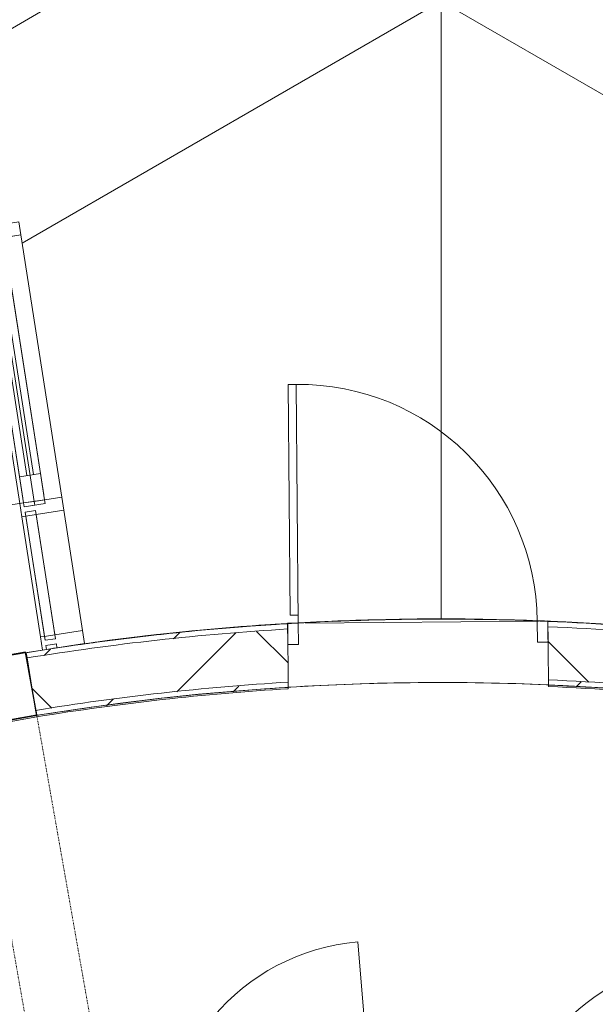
# Model space of a CAD drawing. Header units: centimetres. Extents: x 6036 to 22185, y 5782 to 11383.
# Tile 225 of 256: x 20057 to 20273, y 7864 to 8235. Entities that reach past the tile are written whole.
import ezdxf

# ---------------------------------------------------------------- set-up
doc = ezdxf.new("R2010")
doc.units = ezdxf.units.CM
doc.linetypes.add('Dash', pattern=[0.6, 0.3, -0.3])
for name, color, linetype, lineweight in [('A-COLS', 52, 'Continuous', 9), ('A-COLS-HDLN', 52, 'Dash', 9), ('A-DOOR', 31, 'Continuous', 9), ('A-DOOR-FRAM', 31, 'Continuous', 9), ('A-DOOR-GLAZ', 31, 'Continuous', 18), ('A-DOOR-OPNG', 31, 'Continuous', 9), ('A-FLOR', 192, 'Continuous', 9), ('A-GLAZ-CURT', 52, 'Continuous', 9), ('A-GLAZ-CWMG', 51, 'Continuous', 9), ('A-WALL', 113, 'Continuous', 9), ('A-WALL-FNSH', 113, 'Continuous', 25), ('A-WALL-PATT', 111, 'Continuous', 25), ('S-COLS', 52, 'Continuous', 9)]:
    doc.layers.add(name, color=color, linetype=linetype, lineweight=lineweight)
pattern_1 = [(45, (12452.32, 0), (-21.2132, 21.2132), [])]

# ---------------------------------------------------------------- blocks, each defined once
blk = doc.blocks.new('Rectangular Mullion - B21_Zklipsem-8247443-7-02 ZestMeble')
at = {"layer": 'A-GLAZ-CWMG'}
for p, q in [((7620.82, 8050.09), (7610.45, 8048.47)), ((7620.82, 8050.09), (7627.88, 8004.76)), ((7606.49, 8047.86), (7605.01, 8047.63)), ((7605.01, 8047.63), (7612.06, 8002.3)), ((7610.45, 8048.47), (7606.49, 8047.86)), ((7606.49, 8047.86), (7613.55, 8002.53)), ((7617.5, 8003.14), (7610.45, 8048.47)), ((7617.5, 8003.14), (7627.88, 8004.76)), ((7612.06, 8002.3), (7613.55, 8002.53)), ((7613.55, 8002.53), (7617.5, 8003.14))]:
    blk.add_line(p, q, dxfattribs=at)
blk = doc.blocks.new('Rectangular Mullion - B21_Zklipsem-8246919-7-02 ZestMeble')
at = {"layer": 'A-GLAZ-CWMG'}
for p, q in [((7604.68, 8153.84), (7594.3, 8152.23)), ((7604.68, 8153.84), (7620.05, 8055.03)), ((7590.35, 8151.61), (7588.87, 8151.38)), ((7588.87, 8151.38), (7604.24, 8052.57)), ((7594.3, 8152.23), (7590.35, 8151.61)), ((7590.35, 8151.61), (7605.72, 8052.8)), ((7609.68, 8053.41), (7594.3, 8152.23)), ((7605.72, 8052.8), (7609.68, 8053.41)), ((7609.68, 8053.41), (7620.05, 8055.03)), ((7604.24, 8052.57), (7605.72, 8052.8))]:
    blk.add_line(p, q, dxfattribs=at)
blk = doc.blocks.new('COLU_SlupProstokatny - Slup_Drewniany_24x24_-V299-7-02 ZestMeble')
at = {"layer": 'S-COLS'}
h = blk.add_hatch(dxfattribs=at)
h.set_pattern_fill('FP_137', color=256, style=0, pattern_type=2)
h.set_pattern_definition([(270, (-462.385, 11193.404), (47.625, 3e-15), [])])
h.paths.add_polyline_path([(-12, 12), (-12, -12), (12, -12), (12, 12), (4.12, 12)])
at = {"layer": 'S-COLS', "lineweight": 25}
for p, q in [((12, 12), (-12, 12)), ((-12, 12), (-12, -12)), ((12, -12), (12, 12)), ((-12, -12), (12, -12))]:
    blk.add_line(p, q, dxfattribs=at)
blk = doc.blocks.new('GEMO_WregaLukDrewno - GEMO_WregaLukDrewno-5876808-7-02 ZestMeble')
at = {"layer": 'A-COLS-HDLN', "color": 254}
for p, q in [((-12, -295.15), (-12, 24)), ((12, 24), (12, -295.15))]:
    blk.add_line(p, q, dxfattribs=at)
blk = doc.blocks.new('DOOR_Drzwi-1S_P1 - C13-D_Drzwi_90x200_-8233007-7-02 ZestMeble')
at = {"layer": 'A-DOOR'}
for p, q in [((45, -12.25), (45, -102.25)), ((48, -15.25), (45, -15.25)), ((48, -15.25), (48, -102.25)), ((48, -102.25), (45, -102.25))]:
    blk.add_line(p, q, dxfattribs=at)
at = {"layer": 'A-DOOR-FRAM'}
for p, q in [((-45, -4.25), (-49, -4.25)), ((-49, -4.25), (-49, -12.25)), ((-45, -12.25), (-45, -4.25)), ((49, -4.25), (45, -4.25)), ((45, -4.25), (45, -12.25)), ((49, -12.25), (49, -4.25)), ((-49, -12.25), (-45, -12.25)), ((45, -12.25), (49, -12.25))]:
    blk.add_line(p, q, dxfattribs=at)
at = {"layer": 'A-DOOR-OPNG'}
blk.add_arc((45, -12.25), 90, 180, 270, dxfattribs=at)
blk = doc.blocks.new('DOCW_Drzwi-1S_P2 - B25_Drzwi_100x230_-8247461-7-02 ZestMeble')
at = {"layer": 'A-DOOR'}
for p, q in [((-51.5, 0), (-51.5, 8)), ((-51.5, 8), (-50, 8)), ((-50, 0), (-50, 8)), ((-50, 0), (-50, 8)), ((50, 0), (50, 8)), ((50, 8), (51.5, 8)), ((51.5, 0), (51.5, 8)), ((-51.5, 0), (-50, 0)), ((50, 0), (51.5, 0))]:
    blk.add_line(p, q, dxfattribs=at)
at = {"layer": 'A-DOOR-FRAM'}
for p, q in [((-50, 0), (-50, 8)), ((-40, 8), (-50, 8)), ((-40, 8), (40, 8)), ((-40, 0), (-40, 8)), ((50, 8), (40, 8)), ((40, 8), (40, 0)), ((50, 0), (50, 8)), ((-40, 0), (40, 0)), ((40, 0), (50, 0)), ((-50, 0), (-40, 0))]:
    blk.add_line(p, q, dxfattribs=at)
at = {"layer": 'A-DOOR-GLAZ'}
for p, q in [((-40, 5.25), (40, 5.25)), ((-40, 2.75), (40, 2.75))]:
    blk.add_line(p, q, dxfattribs=at)
at = {"layer": 'A-DOOR-OPNG'}
for p, q in [((-35.71, 8), (-50, 8)), ((-50, 8), (48.1, 8)), ((-35.71, 0), (-50, 0)), ((-50, 0), (48.1, 0)), ((50, 0), (50, -100))]:
    blk.add_line(p, q, dxfattribs=at)
blk.add_arc((50, 0), 100, 180, 270, dxfattribs=at)
blk = doc.blocks.new('Rectangular Mullion - B21_Zklipsem-8246596-7-02 ZestMeble')
at = {"layer": 'A-GLAZ-CWMG'}
h = blk.add_hatch(dxfattribs=at)
h.set_pattern_fill('FP_224', color=256, style=0, pattern_type=2)
h.set_pattern_definition([(233.845, (6731.713, 8753.47), (24.22272, -17.69915), [])])
h.paths.add_polyline_path([(0, 1.5), (0, 0), (-1.5, 0), (-1.5, -4), (0, -4), (0, -14.5), (-5, -14.5), (-5, -4), (-3.5, -4), (-3.5, 0), (-5, 0), (-5, 1.5)])
at = {"layer": 'A-GLAZ-CWMG', "lineweight": 18}
for p, q in [((-5, 0), (-5, 1.5)), ((-5, 1.5), (0, 1.5)), ((-3.5, 0), (-5, 0)), ((-3.5, -4), (-3.5, 0)), ((0, 0), (-1.5, 0)), ((-1.5, 0), (-1.5, -4)), ((0, 1.5), (0, 0)), ((-5, -14.5), (-5, -4)), ((-5, -4), (-3.5, -4)), ((-1.5, -4), (0, -4)), ((0, -4), (0, -14.5)), ((0, -14.5), (-5, -14.5))]:
    blk.add_line(p, q, dxfattribs=at)
blk = doc.blocks.new('Rectangular Mullion - B21_Zklipsem-8246593-7-02 ZestMeble')
at = {"layer": 'A-GLAZ-CWMG'}
h = blk.add_hatch(dxfattribs=at)
h.set_pattern_fill('FP_226', color=256, style=0, pattern_type=2)
h.set_pattern_definition([(233.845, (6890.092, 8753.47), (24.22272, -17.69915), [])])
h.paths.add_polyline_path([(2.5, 1.5), (2.5, 0), (1, 0), (1, -4), (2.5, -4), (2.5, -14.5), (-2.5, -14.5), (-2.5, -4), (-1, -4), (-1, 0), (-2.5, 0), (-2.5, 1.5)])
at = {"layer": 'A-GLAZ-CWMG', "lineweight": 18}
for p, q in [((-2.5, 0), (-2.5, 1.5)), ((-2.5, 1.5), (2.5, 1.5)), ((-1, 0), (-2.5, 0)), ((-1, -4), (-1, 0)), ((2.5, 0), (1, 0)), ((1, 0), (1, -4)), ((2.5, 1.5), (2.5, 0)), ((-2.5, -14.5), (-2.5, -4)), ((-2.5, -4), (-1, -4)), ((1, -4), (2.5, -4)), ((2.5, -4), (2.5, -14.5)), ((2.5, -14.5), (-2.5, -14.5))]:
    blk.add_line(p, q, dxfattribs=at)
blk = doc.blocks.new('CUWP_ZestawSzklany - B21-OS_Szklo-2Szybowy-8247448-7-02 ZestMeble')
at = {"layer": 'A-GLAZ-CURT'}
for p, q in [((24.44, 4), (-24.44, 4)), ((-24.44, 4), (-24.44, 0)), ((24.44, 0), (24.44, 4)), ((-24.44, 0), (24.44, 0))]:
    blk.add_line(p, q, dxfattribs=at)
blk = doc.blocks.new('Rectangular Mullion - B21_Zklipsem-V401-7-02 ZestMeble')
at = {"layer": 'A-GLAZ-CWMG'}
h = blk.add_hatch(dxfattribs=at)
h.set_pattern_fill('FP_227', color=256, style=0, pattern_type=2)
h.set_pattern_definition([(233.845, (6785.092, 8753.47), (24.22272, -17.69915), [])])
h.paths.add_polyline_path([(2.5, 1.5), (2.26, 0), (1, 0), (1, -4), (2.5, -4), (2.5, -14.5), (-2.5, -14.5), (-2.5, -4), (-1, -4), (-1, 0), (-2.5, 0), (-2.5, 1.5), (2.03, 1.5)])
at = {"layer": 'A-GLAZ-CWMG', "lineweight": 18}
for p, q in [((-2.5, 0), (-2.5, 1.5)), ((-2.5, 1.5), (2.5, 1.5)), ((-1, 0), (-2.5, 0)), ((-1, -4), (-1, 0)), ((2.5, 0), (1, 0)), ((1, 0), (1, -4)), ((2.5, 1.5), (2.5, 0)), ((-2.5, -14.5), (-2.5, -4)), ((-2.5, -4), (-1, -4)), ((1, -4), (2.5, -4)), ((2.5, -4), (2.5, -14.5)), ((2.5, -14.5), (-2.5, -14.5))]:
    blk.add_line(p, q, dxfattribs=at)
blk = doc.blocks.new('DOOR_Drzwi-1S_P2 - C13-D_Drzwi_80x200_-5903108-7-02 ZestMeble')
at = {"layer": 'A-DOOR-FRAM'}
for p, q in [((-44, -8.5), (-44, -0.5)), ((-44, -0.5), (-40, -0.5)), ((-40, -0.5), (-40, -8.5)), ((40, -8.5), (40, -0.5)), ((40, -0.5), (44, -0.5)), ((44, -0.5), (44, -8.5)), ((-40, -8.5), (-44, -8.5)), ((44, -8.5), (40, -8.5))]:
    blk.add_line(p, q, dxfattribs=at)
at = {"layer": 'A-DOOR-OPNG'}
blk.add_line((40, -0.5), (40, 79.5), dxfattribs=at)
blk.add_arc((40, -0.5), 80, 90, 180, dxfattribs=at)

msp = doc.modelspace()

# ---------------------------------------------------------------- hatches: boundary and pattern name
at = {"layer": 'A-COLS'}
h = msp.add_hatch(dxfattribs=at)
h.set_pattern_fill('FP_35', color=256, style=0, pattern_type=2)
h.set_pattern_definition([(45, (12452.32, 0), (-33.67596, 33.67596), [])])
h.paths.add_polyline_path([(20110.63, 7564.45), (20134.27, 7568.62), (20126.24, 7614.1), (20102.65, 7609.71), (20110.38, 7565.88)])
h.paths.add_polyline_path([(20039.33, 7968.83), (20062.96, 7972.99), (20058.8, 7996.63), (20035.16, 7992.46), (20039.24, 7969.34)])
at = {"layer": 'A-WALL-PATT', "lineweight": 9}
h = msp.add_hatch(dxfattribs=at)
h.set_pattern_fill('FP_13', color=256, style=0, pattern_type=2)
h.set_pattern_definition(pattern_1)
h.paths.add_polyline_path([(20059.32, 7994.39), (20091.92, 7999.15), (20128.64, 8003.1), (20157.51, 8005.32), (20157.5, 8007.32), (20119.68, 8004.25), (20091.7, 8001.14), (20058.99, 7996.37)])
h.paths.add_polyline_path([(20370.65, 7994.41), (20370.97, 7996.38), (20342.25, 8000.63), (20310.7, 8004.25), (20278.26, 8006.89), (20255.49, 8008.19), (20255.51, 8006.19), (20287.67, 8004.25), (20313.25, 8002.02), (20353.07, 7997.01)])
h = msp.add_hatch(dxfattribs=at)
h.set_pattern_fill('FP_14', color=256, style=0, pattern_type=2)
h.set_pattern_definition([(45, (12452.32, 0), (-53.033, 53.033), []), (135, (12452.32, 0), (-53.033, -53.033), [])])
h.paths.add_polyline_path([(20062.54, 7974.66), (20103.71, 7980.34), (20128.64, 7983.04), (20157.69, 7985.3), (20157.51, 8005.32), (20124.66, 8002.8), (20091.92, 7999.15), (20059.32, 7994.39), (20061.29, 7982.33)])
h.paths.add_polyline_path([(20367.42, 7974.67), (20370.65, 7994.41), (20342.01, 7998.64), (20303.2, 8002.9), (20278.26, 8004.89), (20255.51, 8006.19), (20255.69, 7986.16), (20283.74, 7984.53), (20311.73, 7982.07), (20339.63, 7978.79), (20353.07, 7976.79)])
h = msp.add_hatch(dxfattribs=at)
h.set_pattern_fill('FP_13', color=256, style=0, pattern_type=2)
h.set_pattern_definition(pattern_1)
h.paths.add_polyline_path([(20062.87, 7972.68), (20103.71, 7978.33), (20128.64, 7981.03), (20157.71, 7983.29), (20157.69, 7985.3), (20121.51, 7982.33), (20094.13, 7979.27), (20062.54, 7974.66)])
h.paths.add_polyline_path([(20367.1, 7972.69), (20367.42, 7974.67), (20328.14, 7980.14), (20303.2, 7982.82), (20278.26, 7984.85), (20255.69, 7986.16), (20255.7, 7984.16), (20283.67, 7982.53), (20311.57, 7980.08), (20339.39, 7976.8), (20353.07, 7974.77)])

# ---------------------------------------------------------------- linework, layer by layer
at = {"layer": 'A-COLS', "lineweight": 25}
for p, q in [((20058.8, 7996.63), (20035.16, 7992.46)), ((20062.96, 7972.99), (20058.8, 7996.63)), ((20039.33, 7968.83), (20062.96, 7972.99))]:
    msp.add_line(p, q, dxfattribs=at)
at = {"layer": 'A-FLOR'}
for p, q in [((21566.08, 7462.03), (18728.68, 9100.2)), ((20071.33, 8241.89), (20035.86, 8221.41)), ((20057.48, 8150.75), (20215.33, 8241.89)), ((20215.33, 8009.14), (20215.33, 8241.89)), ((20057, 8153.84), (20072.37, 8055.03)), ((20073.14, 8050.09), (20080.2, 8004.76))]:
    msp.add_line(p, q, dxfattribs=at)
for centre, radius, start, end in [((20215.33, 7042.06), 967.08, 60, 120), ((20215.02, 7041.86), 967.17, 87.60135, 93.40989), ((20215.33, 7042.06), 967.08, 91.50163, 92.5722), ((20215.33, 7042.06), 967.08, 90, 90.53512), ((20215.33, 7042.06), 967.08, 89.46488, 90), ((20215.33, 7042.06), 967.08, 87.4278, 88.49837), ((20215.33, 7042.06), 967.08, 93.5381, 94.60969), ((20215.02, 7041.86), 967.17, 93.66415, 94.5882), ((20215.33, 7042.06), 967.08, 95.57434, 96.62862), ((20215.02, 7041.86), 967.17, 95.65908, 96.58986), ((20215.33, 7042.06), 967.08, 97.6104, 98.6864), ((20215.02, 7041.86), 967.17, 97.96592, 98.57272), ((20215.02, 7041.86), 967.17, 97.65414, 97.96592), ((20215.33, 7042.06), 943.08, 60, 120), ((20215.33, 7042.06), 943.08, 87.54582, 93.50313)]:
    msp.add_arc(centre, radius, start, end, dxfattribs=at)
at = {"layer": 'A-WALL', "color": 9, "lineweight": 18}
for p, q in [((20157.69, 7985.3), (20157.51, 8005.32)), ((20255.51, 8006.19), (20255.69, 7986.16)), ((20059.32, 7994.39), (20062.54, 7974.66))]:
    msp.add_line(p, q, dxfattribs=at)
at = {"layer": 'A-WALL'}
msp.add_line((20164.2, 8007.55), (20252.01, 8008.32), dxfattribs=at)
for radius, start, end in [(967.17, 91.66036, 92.41229), (967.17, 89.7348, 90.37736), (943.17, 93.48356, 99.28345), (943.17, 80.72078, 87.52759)]:
    msp.add_arc((20215.02, 7041.86), radius, start, end, dxfattribs=at)
at = {"layer": 'A-WALL', "color": 9, "lineweight": 18}
for radius, start, end in [(965.17, 93.41562, 99.28345), (965.17, 80.72078, 87.59553), (945.17, 80.72078, 87.5339), (945.17, 93.47725, 99.28345)]:
    msp.add_arc((20215.02, 7041.86), radius, start, end, dxfattribs=at)
at = {"layer": 'A-WALL-FNSH', "color": 253, "lineweight": 9}
for p, q in [((20157.51, 8005.32), (20157.5, 8007.32)), ((20255.49, 8008.19), (20255.51, 8006.19)), ((20058.99, 7996.37), (20059.32, 7994.39)), ((20255.69, 7986.16), (20255.71, 7983.66)), ((20157.71, 7982.79), (20157.69, 7985.3)), ((20062.86, 7972.68), (20039.53, 7968.57)), ((20039.62, 7968.07), (20062.95, 7972.19)), ((20062.54, 7974.66), (20062.95, 7972.19)), ((20062.95, 7972.19), (20062.86, 7972.68))]:
    msp.add_line(p, q, dxfattribs=at)
for radius, start, end in [(967.17, 93.4096, 99.28345), (967.17, 80.72078, 87.60155), (942.67, 93.48514, 99.28345), (942.67, 80.72078, 87.52601)]:
    msp.add_arc((20215.02, 7041.86), radius, start, end, dxfattribs=at)

# ---------------------------------------------------------------- block references
at = {"layer": 'A-COLS-HDLN', "color": 254, "rotation": 9.999999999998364}
msp.add_blockref('GEMO_WregaLukDrewno - GEMO_WregaLukDrewno-5876808-7-02 ZestMeble', (20051.14, 7970.91), dxfattribs=at)
at = {"layer": 'A-DOOR'}
for name, p, rotation in [('DOCW_Drzwi-1S_P2 - B25_Drzwi_100x230_-8247461-7-02 ZestMeble', (20050.36, 8102.21), 278.8448174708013), ('DOOR_Drzwi-1S_P1 - C13-D_Drzwi_90x200_-8233007-7-02 ZestMeble', (20206.6, 7995.67), 180.5055748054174), ('DOOR_Drzwi-1S_P2 - C13-D_Drzwi_80x200_-5903108-7-02 ZestMeble', (20150.79, 7804.74), 4.858634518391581), ('DOOR_Drzwi-1S_P2 - C13-D_Drzwi_80x200_-5903108-7-02 ZestMeble', (20279.15, 7804.85), 355.2413010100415)]:
    msp.add_blockref(name, p, dxfattribs=dict(at, rotation=rotation))
at = {"layer": 'A-GLAZ-CURT', "rotation": 278.8448174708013}
msp.add_blockref('CUWP_ZestawSzklany - B21-OS_Szklo-2Szybowy-8247448-7-02 ZestMeble', (20062.34, 8025.19), dxfattribs=at)
at = {"layer": 'A-GLAZ-CWMG', "extrusion": (0, 0, -1), "rotation": 261.1551825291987}
for name, p in [('Rectangular Mullion - B21_Zklipsem-8246593-7-02 ZestMeble', (-20042.28, 8154.08)), ('Rectangular Mullion - B21_Zklipsem-V401-7-02 ZestMeble', (-20058.43, 8050.33)), ('Rectangular Mullion - B21_Zklipsem-8246596-7-02 ZestMeble', (-20066.64, 7997.59))]:
    msp.add_blockref(name, p, dxfattribs=at)
at = {"layer": 'A-GLAZ-CWMG'}
for name in ['Rectangular Mullion - B21_Zklipsem-8246919-7-02 ZestMeble', 'Rectangular Mullion - B21_Zklipsem-8247443-7-02 ZestMeble']:
    msp.add_blockref(name, (12452.32, 0), dxfattribs=at)
at = {"layer": 'S-COLS', "rotation": 134.9999999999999}
msp.add_blockref('COLU_SlupProstokatny - Slup_Drewniany_24x24_-V299-7-02 ZestMeble', (20040.3, 8241.89), dxfattribs=at)

doc.saveas('drawing.dxf')
